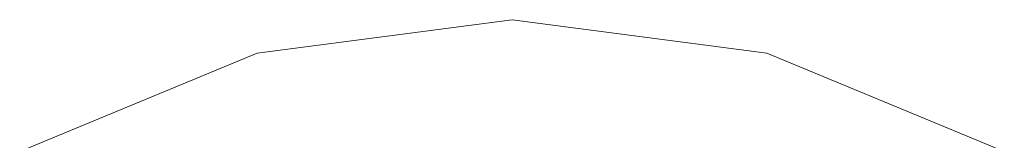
# Model space of a CAD drawing. Extents: x -620 to 300, y 62 to 1112.
# Tile 85 of 226: x -157.5497 to -157.3597, y 270.3788 to 270.4021. Entities that reach past the tile are written whole.
import ezdxf

# ---------------------------------------------------------------- set-up
doc = ezdxf.new("R2010")
doc.units = 0
doc.layers.get('0').update_dxf_attribs({"lineweight": 13})

# ---------------------------------------------------------------- blocks, each defined once
blk = doc.blocks.new('Blockreferenz-A06CPVX4L0')
at = {"color": 9, "linetype": 'ByBlock', "lineweight": -2, "ltscale": 0.13, "true_color": 0xc1c9c4}
for p, q in [((-157.45474, 270.4021), (-157.50392, 270.39563)), ((-157.45474, 270.4021), (-157.50392, 270.39563)), ((-157.40557, 270.39563), (-157.45474, 270.4021)), ((-157.40557, 270.39563), (-157.45474, 270.4021)), ((-157.50392, 270.39563), (-157.54974, 270.37665)), ((-157.50392, 270.39563), (-157.54974, 270.37665)), ((-157.35974, 270.37665), (-157.40557, 270.39563)), ((-157.35974, 270.37665), (-157.40557, 270.39563))]:
    blk.add_line(p, q, dxfattribs=at)

msp = doc.modelspace()

# ---------------------------------------------------------------- block references
at = {"ltscale": 0.13}
msp.add_blockref('Blockreferenz-A06CPVX4L0', (0, 0), dxfattribs=at)

doc.saveas('drawing.dxf')
